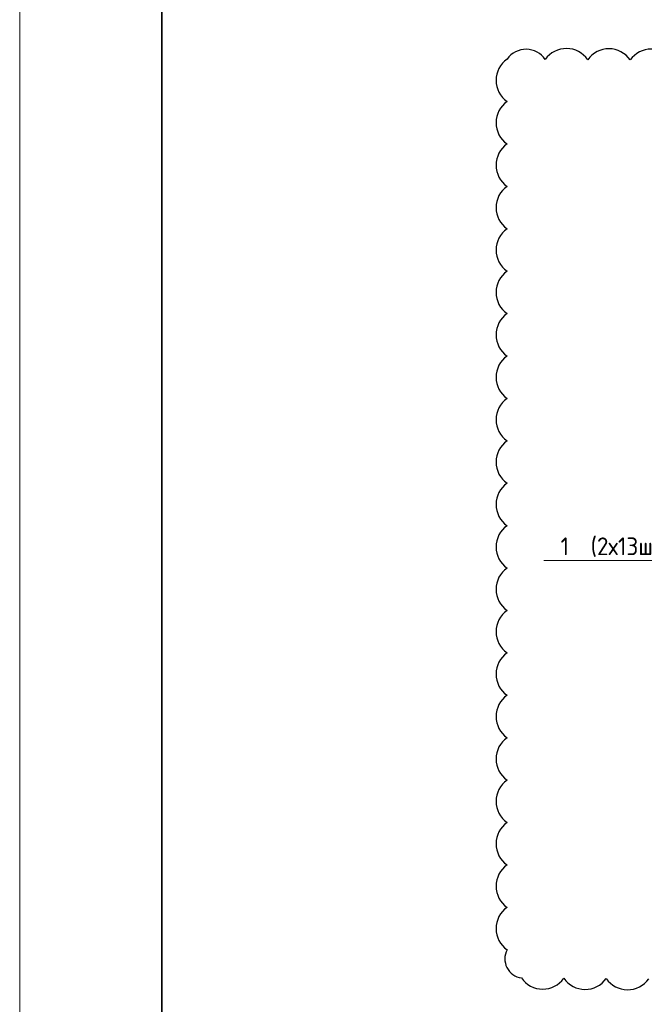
# Model space of a CAD drawing. Header units: millimetres. Extents: x 247266 to 730847, y -636031 to 10052.
# Tile 138 of 196: x 526995 to 535791, y -250774 to -236902. Entities that reach past the tile are written whole.
import ezdxf
from ezdxf import colors
from ezdxf.entities.mleader import LeaderData, LeaderLine
from ezdxf.math import Vec2, Vec3

# ---------------------------------------------------------------- set-up
doc = ezdxf.new("R2010")
doc.units = ezdxf.units.MM
doc.layers.add('Исправления', color=1, linetype='Continuous')
doc.layers.add('ТОЛСТЫЕ_ОСНОВНЫЕ', color=7, linetype='Continuous')
doc.layers.add('подоснова', color=7, linetype='Continuous', lineweight=5)
doc.layers.add('ТОНКИЕ', color=7, linetype='Continuous', lineweight=9)
doc.styles.add('GOST-2.304_Type-B', font='GOST_Common.ttf')

# ---------------------------------------------------------------- blocks, each defined once
blk = doc.blocks.new('*U3684')
at = {"layer": 'ТОЛСТЫЕ_ОСНОВНЫЕ', "lineweight": 35}
blk.add_lwpolyline([(20, 5), (836, 5), (836, 589), (20, 589)], close=True, dxfattribs=at)
at = {"layer": 'ТОНКИЕ'}
blk.add_lwpolyline([(0, 0), (841, 0), (841, 594), (0, 594)], close=True, dxfattribs=at)
blk = doc.blocks.new('_None')

msp = doc.modelspace()

# ---------------------------------------------------------------- linework, layer by layer
at = {"layer": 'Исправления'}
msp.add_lwpolyline([(536189.72, -237473.48, 0.52056705), (535592.23, -237469.49, 0.52056705), (534994.74, -237465.51, 0.52056705), (534397.25, -237461.52, 0.52056705), (533858.98, -237457.93, 0.52056705), (533858.98, -238055.44, 0.52056705), (533858.98, -238652.94, 0.52056705), (533858.98, -239250.45, 0.52056705), (533858.98, -239847.95, 0.52056705), (533858.98, -240445.45, 0.52056705), (533858.98, -241042.96, 0.52056705), (533858.98, -241640.46, 0.52056705), (533858.98, -242237.97, 0.52056705), (533858.98, -242835.47, 0.52056705), (533858.98, -243432.98, 0.52056705), (533858.98, -244030.48, 0.52056705), (533858.98, -244627.99, 0.52056705), (533858.98, -245225.49, 0.52056705), (533858.98, -245823, 0.52056705), (533858.98, -246420.5, 0.52056705), (533858.98, -247018, 0.52056705), (533858.98, -247615.51, 0.52056705), (533858.98, -248213.01, 0.52056705), (533858.98, -248810.52, 0.52056705), (533858.98, -249408.02, 0.52056705), (533858.98, -250005.53, 0.52056705), (534060.55, -250402.79, 0.52056705), (534658.04, -250406.78, 0.52056705), (535255.53, -250410.77, 0.52056705), (535853.03, -250414.75, 0.52056705)], format="xyb", dxfattribs=at)

# ---------------------------------------------------------------- block references
at = {"xscale": 100, "yscale": 100, "zscale": 100}
msp.add_blockref('*U3684', (526994.57, -281741.36, 3100), dxfattribs=at)

# ---------------------------------------------------------------- leaders
at = {"layer": 'подоснова'}
ml = msp.add_multileader_mtext('Standard', dxfattribs=at)
ml.set_content('1  (2х13шт)', color=256, style='GOST-2.304_Type-B')
ml.set_leader_properties(color=256, linetype='ByLayer', lineweight=15)
ml.set_arrow_properties(name='NONE')
ml.build(insert=Vec2(0, 0))
ml.multileader.update_dxf_attribs({"text_left_attachment_type": 6, "text_right_attachment_type": 6, "dogleg_length": 10, "arrow_head_size": 18})
ctx = ml.context
ctx.base_point, ctx.char_height, ctx.arrow_head_size, ctx.landing_gap_size, ctx.plane_origin = Vec3(534597.24, -244495.88), 250, 18, 20, Vec3(531805.7, -241120.7)
ctx.left_attachment, ctx.right_attachment, ctx.text_align_type = 6, 6, 1
notes = []
notes.append((ctx, [(0, (1, 1, 0), (536194.12, -244520.91), (-1, 0), 10, [(0, [(537857.59, -243612.14)], 0, [])])]))
ctx.mtext.insert, ctx.mtext.alignment, ctx.mtext.flow_direction = Vec3(535390.34, -244195.88), 2, 5
for ctx, leaders in notes:
    for number, flags, end, landing, length, lines in leaders:
        leader = LeaderData()
        leader.index, (leader.has_last_leader_line, leader.has_dogleg_vector, leader.attachment_direction) = number, flags
        leader.last_leader_point, leader.dogleg_vector, leader.dogleg_length = Vec3(end), Vec3(landing), length
        for number, points, colour, breaks in lines:
            line = LeaderLine()
            line.index, line.vertices, line.color, line.breaks = number, Vec3.list(points), colors.encode_raw_color(colour), breaks
            leader.lines.append(line)
        ctx.leaders.append(leader)

doc.saveas('drawing.dxf')
